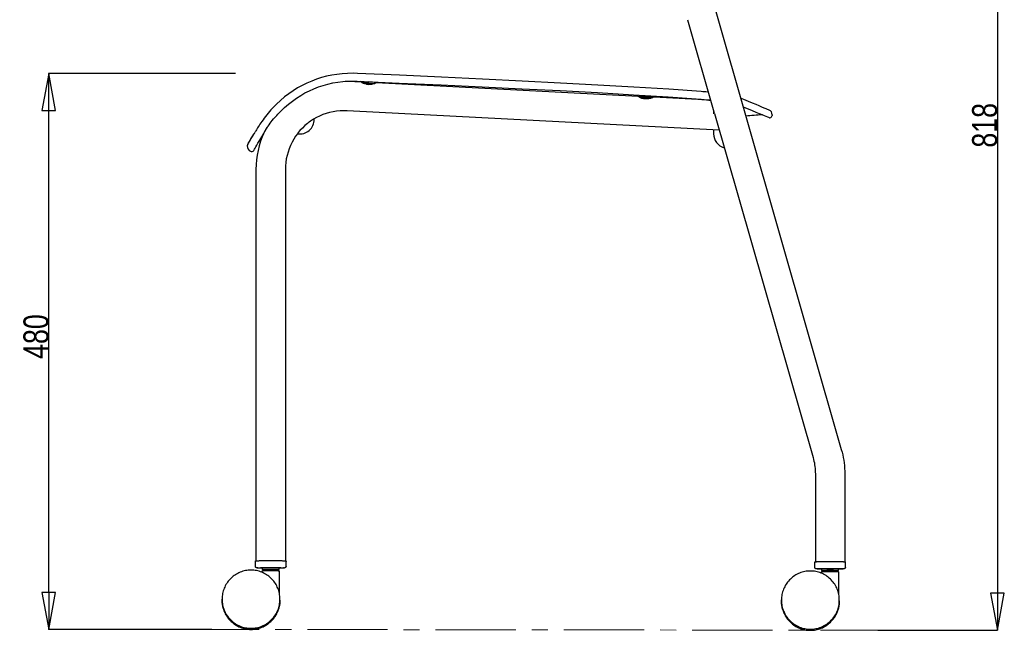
# Model space of a CAD drawing. Header units: millimetres. Extents: x 376 to 2153, y 315 to 2200.
# Tile 2 of 5: x 1302 to 2153, y 432 to 960. Entities that reach past the tile are written whole.
import ezdxf

# ---------------------------------------------------------------- set-up
doc = ezdxf.new("R2010")
doc.units = ezdxf.units.MM
doc.header["$LTSCALE"] = 184.8
doc.header["$PDMODE"] = 3
doc.header["$PDSIZE"] = 0.3125
doc.linetypes.add('CENTER', pattern=[0.6, 0.375, -0.075, 0.075, -0.075])
doc.layers.get('0').update_dxf_attribs({"linetype": 'CONTINUOUS'})
doc.layers.get('Defpoints').update_dxf_attribs({"linetype": 'CONTINUOUS'})
doc.layers.add('51_DIM', color=7, linetype='CONTINUOUS')
doc.styles.get("Standard").update_dxf_attribs({"font": 'txt', "width": 0.8})
doc.dimstyles.new('DIMSTYLE_1', dxfattribs={"dimtxt": 21.6, "dimasz": 32, "dimexe": 0.18, "dimexo": 0.0625, "dimgap": 0.09, "dimtad": 1, "dimdec": 0, "dimzin": 0, "dimdsep": 46, "dimtxsty": 'Standard', "dimblk": 'CLOSED', "dimblk1": 'CLOSED', "dimblk2": 'CLOSED', "dimcen": 0.09, "dimadec": 0, "dimazin": 0, "dimtp": 0.5, "dimtm": 0.5, "dimtfac": 1, "dimtdec": 0, "dimtofl": 0, "dimtmove": 0, "dimatfit": 3, "dimldrblk": 'CLOSED', "dimfxl": 0, "dimtolj": 1, "dimtzin": 0, "dimarcsym": 0})
doc.dimstyles.new('DIMSTYLE_2', dxfattribs={"dimtxt": 21.6, "dimasz": 32, "dimexe": 0.18, "dimexo": 0.0625, "dimgap": 0.09, "dimtad": 1, "dimdec": 0, "dimzin": 0, "dimdsep": 46, "dimtxsty": 'Standard', "dimblk": 'CLOSED', "dimblk1": 'CLOSED', "dimblk2": 'CLOSED', "dimcen": 0.09, "dimadec": 0, "dimazin": 0, "dimtp": 1, "dimtm": 1, "dimtfac": 1, "dimtdec": 0, "dimtofl": 0, "dimtmove": 0, "dimatfit": 3, "dimldrblk": 'CLOSED', "dimfxl": 0, "dimtolj": 1, "dimtzin": 0, "dimarcsym": 0})

# ---------------------------------------------------------------- blocks, each defined once
blk = doc.blocks.new('_CLOSED')
at = {"color": 0, "linetype": 'ByBlock'}
for p, q in [((0, 0), (-1, 0.1875)), ((-1, 0.1875), (-1, -0.1875)), ((-1, -0.1875), (0, 0)), ((-1, 0), (0, 0))]:
    blk.add_line(p, q, dxfattribs=at)
blk = doc.blocks.new('*D2')
at = {"layer": '51_DIM', "color": 0, "linetype": 'Continuous', "lineweight": -2}
for p, q in [((2024.27, 1250.71), (2147.48, 1250.71)), ((2147.3, 1218.71), (2147.3, 464.45)), ((2044.11, 432.45), (2147.48, 432.45))]:
    blk.add_line(p, q, dxfattribs=at)
at = {"layer": 'Defpoints', "color": 0, "linetype": 'Continuous', "lineweight": 0}
for p in [(2024.21, 1250.71), (2044.05, 432.45), (2147.3, 432.45)]:
    blk.add_point(p, dxfattribs=at)
at = {"layer": '51_DIM', "color": 0, "linetype": 'Continuous', "lineweight": -2, "xscale": 32, "yscale": 32, "zscale": 32}
for p, rotation in [((2147.3, 1250.71), 90), ((2147.3, 432.45), 270)]:
    blk.add_blockref('_CLOSED', p, dxfattribs=dict(at, rotation=rotation))
at = {"layer": '51_DIM', "color": 0, "linetype": 'Continuous', "insert": (2136.41, 868.65), "char_height": 21.6, "attachment_point": 5, "rotation": 90}
blk.add_mtext('\\A1;818', dxfattribs=at)
blk = doc.blocks.new('*D3')
at = {"layer": '51_DIM', "color": 0, "linetype": 'Continuous', "lineweight": -2}
for p, q in [((1488.8, 913.53), (1327.15, 913.53)), ((1327.33, 465.23), (1327.33, 881.53)), ((1468.27, 433.23), (1327.15, 433.23))]:
    blk.add_line(p, q, dxfattribs=at)
at = {"layer": 'Defpoints', "color": 0, "linetype": 'Continuous', "lineweight": 0}
for p in [(1327.33, 913.53), (1488.86, 913.53), (1468.33, 433.23)]:
    blk.add_point(p, dxfattribs=at)
at = {"layer": '51_DIM', "color": 0, "linetype": 'Continuous', "lineweight": -2, "xscale": 32, "yscale": 32, "zscale": 32}
for p, rotation in [((1327.33, 913.53), 90), ((1327.33, 433.23), 270)]:
    blk.add_blockref('_CLOSED', p, dxfattribs=dict(at, rotation=rotation))
at = {"layer": '51_DIM', "color": 0, "linetype": 'Continuous', "insert": (1316.44, 686.16), "char_height": 21.6, "attachment_point": 5, "rotation": 90}
blk.add_mtext('\\A1;480', dxfattribs=at)

msp = doc.modelspace()

# ---------------------------------------------------------------- linework, layer by layer
at = {"color": 2, "linetype": 'Continuous'}
for p, q in [((1903.89, 966.87), (2012.43, 588.59)), ((1879.47, 959.87), (1902.34, 880.16)), ((1586.58, 906.57), (1583.8, 906.64)), ((1597.36, 906.01), (1586.58, 906.57)), ((1596.9, 906.54), (1596.91, 906.63)), ((1598.85, 905.63), (1596.9, 906.54)), ((1596.9, 906.54), (1603.89, 906.14)), ((1597.31, 906.01), (1597.32, 906)), ((1598.65, 905.34), (1603.83, 905.04)), ((1598.83, 905.33), (1598.85, 905.63)), ((1598.85, 905.63), (1603.84, 905.34)), ((1599.14, 905.11), (1603.81, 904.84)), ((1601.95, 904.15), (1603.77, 904.04)), ((1603.76, 903.88), (1603.83, 905.04)), ((1607.81, 904.36), (1603.8, 904.59)), ((1608.36, 904.53), (1603.81, 904.79)), ((1603.83, 905.09), (1603.9, 906.32)), ((1603.83, 905.09), (1608.82, 904.8)), ((1610.86, 905.49), (1603.87, 905.89)), ((1610.87, 905.69), (1603.89, 906.09)), ((1608.81, 904.69), (1608.82, 904.8)), ((1609.51, 905.04), (1608.82, 904.8)), ((1608.88, 905.8), (1608.89, 906.1)), ((1610.86, 905.49), (1610.38, 905.33)), ((1836.83, 893.53), (1610.38, 905.33)), ((1610.87, 905.69), (1610.86, 905.49)), ((1836.48, 893.69), (1836.49, 893.89)), ((1836.48, 893.69), (1843.46, 893.29)), ((1836.83, 893.53), (1836.48, 893.69)), ((1836.49, 893.89), (1843.48, 893.49)), ((1838.5, 894.03), (1848.48, 893.45)), ((1838.43, 892.78), (1843.42, 892.49)), ((1839.17, 892.44), (1843.4, 892.19)), ((1839.76, 892.2), (1843.39, 891.99)), ((1843.36, 891.4), (1843.4, 892.19)), ((1846.18, 891.58), (1843.37, 891.74)), ((1846.9, 891.74), (1843.39, 891.94)), ((1843.4, 892.24), (1843.48, 893.49)), ((1843.4, 892.24), (1847.78, 891.99)), ((1849.58, 892.69), (1843.45, 893.04)), ((1850.45, 892.84), (1843.46, 893.24)), ((1848.45, 892.96), (1848.48, 893.45)), ((1899.44, 890.27), (1850.45, 892.82)), ((1524.47, 877.24), (1525.49, 878.36)), ((1525.49, 878.36), (1527.89, 880.88)), ((1906.85, 864.45), (1585.26, 881.2)), ((1902.01, 881.31), (1902.01, 878.56)), ((1902.52, 879.62), (1902.34, 880.16)), ((1902.72, 878.83), (1902.52, 879.62)), ((1902.72, 878.83), (1988.01, 581.58)), ((1945.71, 877.09), (1947.32, 876.43)), ((1948.58, 882.39), (1947.35, 882.9)), ((1949.44, 882.04), (1948.58, 882.39)), ((1950.11, 881.77), (1949.44, 882.04)), ((1950.11, 881.77), (1949.97, 881.82)), ((1952.61, 877.83), (1952.56, 877.1)), ((1551.4, 870.53), (1551.15, 870.34)), ((1551.91, 870.95), (1551.4, 870.53)), ((1552.4, 871.3), (1551.91, 870.95)), ((1556.9, 873.89), (1556.9, 874.25)), ((1947.32, 876.43), (1948.56, 875.92)), ((1948.56, 875.92), (1949.44, 875.56)), ((1949.44, 875.56), (1949.97, 875.35)), ((1949.97, 875.35), (1950.14, 875.28)), ((1950.74, 875.22), (1950.59, 875.21)), ((1505.6, 862.52), (1505.52, 862.38)), ((1513.01, 861.31), (1511.89, 858.71)), ((1513.06, 861.39), (1513.09, 861.45)), ((1513.1, 861.46), (1513.27, 861.75)), ((1515.95, 866.31), (1516.45, 867.11)), ((1516.45, 867.11), (1516.57, 867.29)), ((1516.57, 867.29), (1516.92, 867.85)), ((1902.01, 864.7), (1902.01, 861.68)), ((1503.54, 859.01), (1503.52, 858.98)), ((1509.35, 855.07), (1510.55, 857.12)), ((1500.74, 846.98), (1501.73, 846.33)), ((1504.54, 846.97), (1504.85, 847.49)), ((1504.85, 847.49), (1505.24, 848.12)), ((1505.24, 848.12), (1505.77, 849.01)), ((1506.5, 830.57), (1506.5, 492.4)), ((1531.9, 830.57), (1531.9, 492.4)), ((1989.98, 567.59), (1989.98, 491.62)), ((2015.38, 567.59), (2015.38, 491.62)), ((1505.95, 487.81), (1505.95, 492.01)), ((1507.09, 492.47), (1507.28, 492.48)), ((1507.28, 492.48), (1507.5, 492.5)), ((1507.5, 492.5), (1507.76, 492.52)), ((1508.41, 492.55), (1508.61, 492.56)), ((1508.69, 486.12), (1508.45, 486.14)), ((1508.97, 486.1), (1508.69, 486.12)), ((1509.3, 486.09), (1508.97, 486.1)), ((1509.05, 492.59), (1509.46, 492.6)), ((1528.55, 492.62), (1528.95, 492.6)), ((1530.34, 492.54), (1530.64, 492.52)), ((1530.64, 492.52), (1530.9, 492.5)), ((1530.9, 492.5), (1531.12, 492.48)), ((1532.45, 492.06), (1532.45, 492.01)), ((1532.45, 487.81), (1532.45, 492.01)), ((1989.43, 487.03), (1989.43, 491.23)), ((1990.4, 491.67), (1990.57, 491.69)), ((1990.75, 491.7), (1990.98, 491.72)), ((1990.98, 491.72), (1991.23, 491.74)), ((1992.17, 485.34), (1991.93, 485.36)), ((1992.45, 485.32), (1992.17, 485.34)), ((1992.77, 485.31), (1992.45, 485.32)), ((1992.52, 491.8), (1992.93, 491.82)), ((2012.02, 491.84), (2012.42, 491.82)), ((2013.81, 491.76), (2014.11, 491.74)), ((2014.11, 491.74), (2014.37, 491.72)), ((2015.93, 487.03), (2015.93, 491.23)), ((1511.7, 482.67), (1511.7, 483.81)), ((1512.12, 484.81), (1512.12, 484.81)), ((1515.2, 484.81), (1515.2, 484.03)), ((1523.2, 484.81), (1523.2, 484.03)), ((1526.29, 484.81), (1526.29, 484.81)), ((1526.7, 464.38), (1526.7, 483.81)), ((1995.18, 481.89), (1995.18, 483.03)), ((1995.6, 484.03), (1995.6, 484.03)), ((1998.68, 484.03), (1998.68, 483.25)), ((2006.68, 484.03), (2006.68, 483.25)), ((2009.76, 484.03), (2009.76, 484.03)), ((2010.18, 463.6), (2010.18, 483.03)), ((1477.2, 459.17), (1477.2, 459.43)), ((1477.2, 459.13), (1477.2, 459.09)), ((1477.2, 458.56), (1477.2, 459.09)), ((1477.2, 458.51), (1477.2, 458.48)), ((1477.2, 458.22), (1477.2, 458.48)), ((1527.18, 457.98), (1527.2, 459.17)), ((1527.2, 459.17), (1527.2, 459.43)), ((1527.2, 459.09), (1527.2, 459.13)), ((1527.2, 458.56), (1527.2, 459.09)), ((1527.2, 458.48), (1527.2, 458.51)), ((1527.2, 458.22), (1527.2, 458.48)), ((1960.68, 458.39), (1960.68, 458.65)), ((1960.68, 458.35), (1960.68, 458.31)), ((1960.68, 457.78), (1960.68, 458.31)), ((1960.68, 457.73), (1960.68, 457.7)), ((1960.68, 457.44), (1960.68, 457.7)), ((2010.65, 457.2), (2010.68, 458.39)), ((2010.68, 458.39), (2010.68, 458.65)), ((2010.68, 458.31), (2010.68, 458.35)), ((2010.68, 457.78), (2010.68, 458.31)), ((2010.68, 457.7), (2010.68, 457.73)), ((2010.68, 457.44), (2010.68, 457.7)), ((1524.42, 446.77), (1524.94, 447.84)), ((2007.9, 445.99), (2008.42, 447.06))]:
    msp.add_line(p, q, dxfattribs=at)
at = {"color": 1, "linetype": 'CENTER', "lineweight": 0}
msp.add_line((1440.04, 433.23), (2056.02, 432.45), dxfattribs=at)
at = {"color": 2, "linetype": 'Continuous'}
for points in [[(1594.17, 913.47), (1590.4, 913.57), (1585.7, 913.5), (1581.05, 913.2), (1576.47, 912.67), (1571.97, 911.93), (1567.52, 910.97), (1563.15, 909.8), (1558.87, 908.43), (1554.65, 906.84), (1550.51, 905.06), (1546.46, 903.07), (1542.5, 900.89), (1538.63, 898.5), (1534.85, 895.91), (1531.18, 893.11), (1527.6, 890.11), (1524.14, 886.9), (1521.54, 884.28)], [(1891.41, 897.8), (1863.3, 899.77), (1833.17, 901.64), (1802, 903.41), (1769.79, 905.15), (1736.53, 906.85), (1702.23, 908.52), (1666.89, 910.17), (1630.52, 911.82), (1594.17, 913.47)], [(1527.89, 880.88), (1531.13, 884), (1534.49, 886.92), (1537.94, 889.64), (1541.49, 892.16), (1545.13, 894.48), (1548.86, 896.61), (1552.68, 898.54), (1556.58, 900.28), (1560.56, 901.82), (1564.6, 903.16), (1568.73, 904.3), (1572.92, 905.24), (1577.18, 905.97), (1581.51, 906.48), (1585.9, 906.78), (1590.35, 906.86), (1593.86, 906.77)], [(1593.86, 906.77), (1630.2, 905.16), (1666.56, 903.55), (1701.89, 901.93), (1736.17, 900.27), (1769.42, 898.58), (1801.62, 896.85), (1832.78, 895.06), (1862.9, 893.16), (1890.99, 891.12)], [(1897.43, 897.26), (1895.3, 897.48), (1892.87, 897.69), (1891.41, 897.8)], [(1890.99, 891.12), (1891.9, 891.04), (1893.88, 890.87), (1895.86, 890.68), (1897.82, 890.47), (1899.44, 890.29)], [(1947.35, 882.9), (1945.75, 883.57), (1943.77, 884.4), (1941.42, 885.39), (1938.69, 886.54), (1935.57, 887.86), (1932.07, 889.34), (1928.2, 890.98), (1925.32, 892.18)], [(1521.54, 884.28), (1520.78, 883.48), (1519.44, 882), (1518.15, 880.53), (1516.92, 879.06), (1515.75, 877.6), (1514.63, 876.16), (1513.57, 874.75), (1512.58, 873.38), (1511.64, 872.05), (1510.77, 870.78), (1509.96, 869.56), (1509.21, 868.41), (1508.53, 867.34), (1507.91, 866.35), (1507.35, 865.45), (1506.86, 864.64), (1506.44, 863.95), (1506.09, 863.36), (1505.81, 862.88), (1505.6, 862.52)], [(1516.92, 867.85), (1517.78, 869.13), (1518.69, 870.42), (1519.62, 871.66), (1520.59, 872.88), (1521.63, 874.11), (1522.76, 875.38), (1523.94, 876.67), (1524.47, 877.24)], [(1585.26, 881.2), (1582.21, 881.27), (1579.17, 881.15), (1576.13, 880.86), (1573.12, 880.38), (1570.15, 879.72), (1567.21, 878.88), (1564.34, 877.87), (1561.53, 876.68), (1558.8, 875.34), (1556.15, 873.82), (1553.6, 872.16), (1552.42, 871.28)], [(1927.48, 884.65), (1928.11, 884.4), (1931.99, 882.8), (1935.49, 881.34), (1938.61, 880.04), (1941.36, 878.9), (1943.72, 877.92), (1945.71, 877.09)], [(1551.15, 870.34), (1548.82, 868.38), (1546.61, 866.28), (1544.53, 864.06), (1543.09, 862.34)], [(1513.27, 861.75), (1513.53, 862.2), (1513.81, 862.67), (1514.1, 863.17), (1514.41, 863.71), (1514.74, 864.29), (1515.11, 864.9), (1515.51, 865.58), (1515.95, 866.31)], [(1543.09, 862.34), (1542.59, 861.71), (1540.79, 859.25), (1539.14, 856.69), (1537.65, 854.03), (1536.33, 851.28), (1535.16, 848.47), (1534.18, 845.58), (1533.36, 842.65), (1532.73, 839.67), (1532.27, 836.65), (1532, 833.62), (1531.9, 830.57)], [(1505.77, 849.01), (1506.45, 850.16), (1507.27, 851.55), (1508.24, 853.18), (1509.35, 855.07)], [(1511.89, 858.71), (1510.48, 854.85), (1509.27, 850.91), (1508.28, 846.91), (1507.5, 842.87), (1506.95, 838.79), (1506.61, 834.69), (1506.5, 830.57)], [(2012.43, 588.59), (2013.04, 586.3), (2013.59, 584), (2014.06, 581.69), (2014.46, 579.36), (2014.79, 577.02), (2015.05, 574.67), (2015.23, 572.31), (2015.34, 569.95), (2015.38, 567.59)], [(1988.01, 581.58), (1988.42, 580.06), (1988.78, 578.53), (1989.1, 576.99), (1989.37, 575.43), (1989.59, 573.87), (1989.76, 572.31), (1989.88, 570.74), (1989.95, 569.17), (1989.98, 567.59)], [(1505.95, 492.01), (1505.96, 492.06), (1505.97, 492.11), (1505.99, 492.15), (1506.01, 492.19), (1506.04, 492.22), (1506.07, 492.25), (1506.09, 492.27), (1506.11, 492.29), (1506.14, 492.3), (1506.16, 492.31), (1506.18, 492.32), (1506.21, 492.33), (1506.23, 492.34), (1506.25, 492.34), (1506.27, 492.35), (1506.3, 492.36), (1506.32, 492.36), (1506.35, 492.37), (1506.38, 492.38), (1506.42, 492.38), (1506.45, 492.39), (1506.49, 492.4), (1506.53, 492.4), (1506.57, 492.41), (1506.62, 492.41), (1506.67, 492.42), (1506.73, 492.43), (1506.79, 492.44), (1506.86, 492.44), (1506.93, 492.45), (1507.01, 492.46), (1507.09, 492.47)], [(1507.9, 486.19), (1507.83, 486.19), (1507.76, 486.2), (1507.7, 486.21), (1507.64, 486.22), (1507.58, 486.22), (1507.53, 486.23), (1507.48, 486.24), (1507.43, 486.25), (1507.38, 486.26), (1507.33, 486.27), (1507.29, 486.28), (1507.24, 486.29), (1507.19, 486.3), (1507.14, 486.31), (1507.1, 486.33), (1507.05, 486.34), (1506.99, 486.36), (1506.94, 486.38), (1506.88, 486.41), (1506.82, 486.43), (1506.76, 486.47), (1506.7, 486.5), (1506.65, 486.53), (1506.59, 486.57), (1506.52, 486.62), (1506.45, 486.69), (1506.38, 486.75), (1506.33, 486.81), (1506.29, 486.86), (1506.24, 486.92), (1506.2, 486.98), (1506.15, 487.05), (1506.11, 487.13), (1506.07, 487.22), (1506.03, 487.32), (1506, 487.43), (1505.98, 487.55), (1505.96, 487.67), (1505.95, 487.81)], [(1507.76, 492.52), (1508.06, 492.54), (1508.23, 492.54), (1508.41, 492.55)], [(1508.45, 486.14), (1508.24, 486.15), (1508.15, 486.16), (1508.06, 486.17), (1507.98, 486.18), (1507.9, 486.19)], [(1508.61, 492.56), (1508.82, 492.57), (1509.05, 492.59)], [(1511.77, 485.99), (1511.52, 486), (1511.2, 486.01), (1510.9, 486.02), (1510.61, 486.03), (1510.35, 486.04), (1510.11, 486.05), (1509.88, 486.06), (1509.67, 486.07), (1509.48, 486.08), (1509.3, 486.09)], [(1509.46, 492.6), (1509.84, 492.62), (1510.15, 492.63), (1510.48, 492.64), (1510.84, 492.65), (1511.22, 492.66), (1511.64, 492.67), (1512.08, 492.68), (1512.56, 492.69), (1513.08, 492.7), (1513.63, 492.71), (1514.2, 492.72), (1514.8, 492.73), (1515.42, 492.74), (1516.03, 492.74), (1516.66, 492.75), (1517.29, 492.75), (1517.92, 492.75), (1518.56, 492.76), (1519.2, 492.76)], [(1511.71, 486.6), (1511.71, 486.58), (1511.72, 486.35), (1511.75, 486.12), (1511.79, 485.9), (1511.83, 485.67), (1511.89, 485.45), (1511.96, 485.23), (1512.03, 485.02), (1512.12, 484.81)], [(1519.2, 492.76), (1519.84, 492.76), (1520.48, 492.75), (1521.11, 492.75), (1521.73, 492.75), (1522.36, 492.74), (1522.97, 492.74), (1523.58, 492.73), (1524.18, 492.72), (1524.75, 492.71), (1525.3, 492.7), (1525.82, 492.69), (1526.3, 492.68), (1526.75, 492.67), (1527.16, 492.66), (1527.55, 492.65), (1527.9, 492.64), (1528.24, 492.63), (1528.55, 492.62)], [(1526.29, 484.81), (1526.37, 485.02), (1526.45, 485.23), (1526.52, 485.45), (1526.57, 485.67), (1526.62, 485.9), (1526.66, 486.12), (1526.68, 486.35), (1526.7, 486.58), (1526.7, 486.6)], [(1530.48, 486.18), (1530.38, 486.17), (1530.27, 486.16), (1530.15, 486.15), (1530.02, 486.14), (1529.89, 486.13), (1529.73, 486.12), (1529.57, 486.11), (1529.39, 486.1), (1529.2, 486.09), (1528.99, 486.08), (1528.76, 486.07), (1528.51, 486.06), (1528.23, 486.04), (1527.94, 486.03), (1527.62, 486.02), (1527.27, 486.01), (1526.89, 486), (1526.63, 485.99)], [(1528.95, 492.6), (1529.35, 492.59), (1529.58, 492.58), (1529.79, 492.57)], [(1529.79, 492.57), (1529.98, 492.56), (1530.17, 492.55), (1530.34, 492.54)], [(1532.45, 487.81), (1532.45, 487.68), (1532.43, 487.55), (1532.4, 487.42), (1532.36, 487.29), (1532.31, 487.16), (1532.25, 487.05), (1532.19, 486.95), (1532.12, 486.86), (1532.05, 486.77), (1531.95, 486.68), (1531.84, 486.59), (1531.73, 486.51), (1531.64, 486.46), (1531.56, 486.42), (1531.48, 486.38), (1531.4, 486.36), (1531.33, 486.33), (1531.27, 486.31), (1531.2, 486.3), (1531.14, 486.28), (1531.08, 486.27), (1531.01, 486.26), (1530.95, 486.24), (1530.88, 486.23), (1530.81, 486.22), (1530.73, 486.21), (1530.65, 486.2), (1530.57, 486.19), (1530.48, 486.18)], [(1531.12, 492.48), (1531.22, 492.47), (1531.31, 492.47), (1531.4, 492.46), (1531.47, 492.45), (1531.55, 492.44), (1531.61, 492.44), (1531.67, 492.43), (1531.73, 492.42), (1531.78, 492.42), (1531.83, 492.41), (1531.88, 492.4), (1531.92, 492.4), (1531.96, 492.39), (1531.99, 492.38), (1532.02, 492.38), (1532.05, 492.37), (1532.08, 492.36), (1532.11, 492.36), (1532.13, 492.35), (1532.16, 492.34), (1532.18, 492.34), (1532.2, 492.33), (1532.22, 492.32), (1532.25, 492.31), (1532.27, 492.3), (1532.29, 492.28), (1532.32, 492.27), (1532.34, 492.25), (1532.37, 492.22), (1532.39, 492.19), (1532.42, 492.15), (1532.44, 492.11), (1532.45, 492.06)], [(1989.43, 491.23), (1989.43, 491.28), (1989.45, 491.33), (1989.46, 491.37), (1989.49, 491.41), (1989.51, 491.44), (1989.54, 491.47), (1989.57, 491.49), (1989.59, 491.5), (1989.61, 491.52), (1989.64, 491.53), (1989.66, 491.54), (1989.68, 491.55), (1989.7, 491.56), (1989.72, 491.56), (1989.75, 491.57), (1989.77, 491.58), (1989.8, 491.58), (1989.83, 491.59), (1989.86, 491.6), (1989.89, 491.6), (1989.93, 491.61), (1989.96, 491.61), (1990, 491.62), (1990.05, 491.63), (1990.1, 491.63), (1990.15, 491.64), (1990.2, 491.65), (1990.27, 491.66), (1990.33, 491.66), (1990.4, 491.67)], [(1991.38, 485.41), (1991.3, 485.41), (1991.24, 485.42), (1991.17, 485.43), (1991.11, 485.44), (1991.06, 485.44), (1991, 485.45), (1990.95, 485.46), (1990.9, 485.47), (1990.85, 485.48), (1990.81, 485.49), (1990.76, 485.5), (1990.71, 485.51), (1990.67, 485.52), (1990.62, 485.53), (1990.57, 485.55), (1990.52, 485.56), (1990.47, 485.58), (1990.41, 485.6), (1990.35, 485.63), (1990.29, 485.65), (1990.23, 485.69), (1990.18, 485.72), (1990.12, 485.75), (1990.07, 485.79), (1990, 485.84), (1989.92, 485.91), (1989.86, 485.97), (1989.81, 486.03), (1989.76, 486.08), (1989.72, 486.14), (1989.67, 486.2), (1989.63, 486.27), (1989.59, 486.35), (1989.55, 486.44), (1989.51, 486.54), (1989.48, 486.65), (1989.45, 486.77), (1989.43, 486.89), (1989.43, 487.03)], [(1990.57, 491.69), (1990.66, 491.69), (1990.75, 491.7)], [(1991.23, 491.74), (1991.53, 491.76), (1991.7, 491.76), (1991.88, 491.77)], [(1991.93, 485.36), (1991.72, 485.37), (1991.62, 485.38), (1991.53, 485.39), (1991.45, 485.4), (1991.38, 485.41)], [(1991.88, 491.77), (1992.08, 491.78), (1992.29, 491.79), (1992.52, 491.8)], [(1995.25, 485.21), (1995, 485.22), (1994.67, 485.23), (1994.37, 485.24), (1994.09, 485.25), (1993.83, 485.26), (1993.58, 485.27), (1993.36, 485.28), (1993.15, 485.29), (1992.95, 485.3), (1992.77, 485.31)], [(1992.93, 491.82), (1993.32, 491.84), (1993.62, 491.85), (1993.96, 491.86), (1994.31, 491.87), (1994.7, 491.88), (1995.11, 491.89), (1995.56, 491.9), (1996.04, 491.91), (1996.56, 491.92), (1997.1, 491.93), (1997.68, 491.94), (1998.28, 491.95), (1998.89, 491.96), (1999.51, 491.96), (2000.13, 491.97), (2000.76, 491.97), (2001.4, 491.97), (2002.04, 491.98), (2002.68, 491.98)], [(1995.18, 485.82), (1995.18, 485.8), (1995.2, 485.57), (1995.22, 485.34), (1995.26, 485.12), (1995.31, 484.89), (1995.37, 484.67), (1995.43, 484.45), (1995.51, 484.24), (1995.6, 484.03)], [(2002.68, 491.98), (2003.31, 491.98), (2003.95, 491.97), (2004.58, 491.97), (2005.21, 491.97), (2005.83, 491.96), (2006.44, 491.96), (2007.05, 491.95), (2007.65, 491.94), (2008.22, 491.93), (2008.77, 491.92), (2009.29, 491.91), (2009.77, 491.9), (2010.22, 491.89), (2010.64, 491.88), (2011.02, 491.87), (2011.38, 491.86), (2011.71, 491.85), (2012.02, 491.84)], [(2009.76, 484.03), (2009.85, 484.24), (2009.92, 484.45), (2009.99, 484.67), (2010.05, 484.89), (2010.09, 485.12), (2010.13, 485.34), (2010.16, 485.57), (2010.17, 485.8), (2010.17, 485.82)], [(2013.95, 485.4), (2013.85, 485.39), (2013.74, 485.38), (2013.63, 485.37), (2013.5, 485.36), (2013.36, 485.35), (2013.21, 485.34), (2013.05, 485.33), (2012.87, 485.32), (2012.67, 485.31), (2012.46, 485.3), (2012.23, 485.29), (2011.98, 485.28), (2011.71, 485.26), (2011.41, 485.25), (2011.09, 485.24), (2010.74, 485.23), (2010.36, 485.22), (2010.11, 485.21)], [(2012.42, 491.82), (2012.82, 491.81), (2013.05, 491.8), (2013.26, 491.79), (2013.46, 491.78)], [(2013.46, 491.78), (2013.64, 491.77), (2013.81, 491.76)], [(2015.93, 487.03), (2015.92, 486.9), (2015.91, 486.77), (2015.88, 486.64), (2015.84, 486.51), (2015.78, 486.38), (2015.72, 486.27), (2015.66, 486.17), (2015.6, 486.08), (2015.52, 485.99), (2015.43, 485.9), (2015.31, 485.81), (2015.21, 485.73), (2015.12, 485.68), (2015.03, 485.64), (2014.95, 485.6), (2014.88, 485.58), (2014.81, 485.55), (2014.74, 485.53), (2014.68, 485.51), (2014.61, 485.5), (2014.55, 485.49), (2014.49, 485.47), (2014.42, 485.46), (2014.35, 485.45), (2014.28, 485.44), (2014.21, 485.43), (2014.13, 485.42), (2014.04, 485.41), (2013.95, 485.4)], [(2014.37, 491.72), (2014.6, 491.7), (2014.69, 491.69), (2014.79, 491.69)], [(2014.79, 491.69), (2014.87, 491.68), (2014.95, 491.67), (2015.02, 491.66), (2015.09, 491.66), (2015.15, 491.65), (2015.21, 491.64), (2015.26, 491.63), (2015.31, 491.63), (2015.35, 491.62), (2015.39, 491.62), (2015.43, 491.61), (2015.47, 491.6), (2015.5, 491.6), (2015.53, 491.59), (2015.56, 491.58), (2015.58, 491.58), (2015.61, 491.57), (2015.63, 491.56), (2015.65, 491.56), (2015.68, 491.55), (2015.7, 491.54), (2015.72, 491.53), (2015.74, 491.52), (2015.77, 491.5), (2015.79, 491.49), (2015.82, 491.47), (2015.84, 491.44), (2015.87, 491.41)], [(2015.87, 491.41), (2015.89, 491.37), (2015.91, 491.33), (2015.92, 491.28), (2015.93, 491.23)], [(1502.2, 484.42), (1501.01, 484.39), (1499.83, 484.31), (1498.65, 484.17), (1497.47, 483.97), (1496.31, 483.72), (1495.16, 483.41), (1494.03, 483.05), (1492.91, 482.63), (1491.82, 482.16), (1490.75, 481.64), (1489.7, 481.07), (1488.69, 480.46), (1487.7, 479.79), (1486.75, 479.08), (1485.83, 478.32), (1484.95, 477.52), (1484.11, 476.68), (1483.31, 475.8), (1482.55, 474.88), (1481.84, 473.93), (1481.17, 472.94), (1480.55, 471.93), (1479.98, 470.88), (1479.46, 469.81), (1478.99, 468.72), (1478.58, 467.61), (1478.22, 466.47), (1477.91, 465.33), (1477.66, 464.16), (1477.46, 462.99), (1477.32, 461.81), (1477.23, 460.62), (1477.2, 459.43)], [(1527.2, 459.43), (1527.18, 460.62), (1527.09, 461.81), (1526.95, 462.99), (1526.75, 464.16), (1526.5, 465.33), (1526.19, 466.47), (1525.83, 467.61), (1525.41, 468.72), (1524.94, 469.81), (1524.42, 470.88), (1523.85, 471.93), (1523.24, 472.94), (1522.57, 473.93), (1521.86, 474.88), (1521.1, 475.8), (1520.3, 476.68), (1519.46, 477.52), (1518.58, 478.32), (1517.66, 479.08), (1516.71, 479.79), (1515.72, 480.46), (1514.7, 481.07), (1513.66, 481.64), (1512.59, 482.16), (1511.5, 482.63), (1510.38, 483.05), (1509.25, 483.41), (1508.1, 483.72), (1506.93, 483.97), (1505.76, 484.17), (1504.58, 484.31), (1503.39, 484.39), (1502.2, 484.42)], [(1511.7, 482.67), (1511.7, 482.62), (1511.69, 482.56), (1511.69, 482.55)], [(1985.68, 483.64), (1984.49, 483.61), (1983.3, 483.53), (1982.12, 483.39), (1980.95, 483.19), (1979.78, 482.94), (1978.63, 482.63), (1977.5, 482.27), (1976.39, 481.85), (1975.29, 481.38), (1974.22, 480.86), (1973.18, 480.29), (1972.16, 479.68), (1971.18, 479.01), (1970.22, 478.3), (1969.31, 477.54), (1968.43, 476.74), (1967.58, 475.9), (1966.78, 475.02), (1966.03, 474.1), (1965.31, 473.15), (1964.65, 472.16), (1964.03, 471.15), (1963.46, 470.1), (1962.94, 469.03), (1962.47, 467.94), (1962.05, 466.83), (1961.69, 465.69), (1961.38, 464.55), (1961.13, 463.38), (1960.93, 462.21), (1960.79, 461.03), (1960.71, 459.84), (1960.68, 458.65)], [(2010.68, 458.65), (2010.65, 459.84), (2010.56, 461.03), (2010.42, 462.21), (2010.23, 463.38), (2009.97, 464.55), (2009.67, 465.69), (2009.3, 466.83), (2008.89, 467.94), (2008.42, 469.03), (2007.9, 470.1), (2007.33, 471.15), (2006.71, 472.16), (2006.04, 473.15), (2005.33, 474.1), (2004.57, 475.02), (2003.77, 475.9), (2002.93, 476.74), (2002.05, 477.54), (2001.13, 478.3), (2000.18, 479.01), (1999.19, 479.68), (1998.18, 480.29), (1997.13, 480.86), (1996.06, 481.38), (1994.97, 481.85), (1993.86, 482.27), (1992.72, 482.63), (1991.57, 482.94), (1990.41, 483.19), (1989.24, 483.39), (1988.05, 483.53), (1986.87, 483.61), (1985.68, 483.64)], [(1995.18, 481.89), (1995.18, 481.84), (1995.17, 481.78), (1995.16, 481.77)], [(1477.2, 459.17), (1477.23, 457.98), (1477.32, 456.8), (1477.46, 455.62), (1477.66, 454.44), (1477.91, 453.28), (1478.22, 452.13), (1478.58, 451), (1478.99, 449.89), (1479.46, 448.79), (1479.98, 447.72), (1480.55, 446.68), (1481.17, 445.67), (1481.84, 444.68), (1482.55, 443.73), (1483.31, 442.81), (1484.11, 441.93), (1484.95, 441.09), (1485.83, 440.29), (1486.75, 439.53), (1487.7, 438.82), (1488.69, 438.15), (1489.7, 437.54), (1490.75, 436.97), (1491.82, 436.45), (1492.91, 435.98), (1494.03, 435.56), (1495.16, 435.2), (1496.31, 434.89), (1497.47, 434.64), (1498.65, 434.44), (1499.83, 434.3), (1501.01, 434.22), (1502.2, 434.19)], [(1477.2, 458.22), (1477.23, 457.03), (1477.32, 455.84), (1477.46, 454.66), (1477.66, 453.49), (1477.91, 452.33), (1478.22, 451.18), (1478.58, 450.04), (1478.99, 448.93), (1479.46, 447.84)], [(1502.2, 434.19), (1503.39, 434.22), (1504.58, 434.3), (1505.76, 434.44), (1506.93, 434.64), (1508.1, 434.89), (1509.25, 435.2), (1510.38, 435.56), (1511.5, 435.98), (1512.59, 436.45), (1513.66, 436.97), (1514.7, 437.54), (1515.72, 438.15), (1516.7, 438.82), (1517.66, 439.53), (1518.58, 440.29), (1519.46, 441.09), (1520.3, 441.93), (1521.1, 442.81), (1521.85, 443.73), (1522.57, 444.68), (1523.23, 445.67), (1523.85, 446.68), (1524.42, 447.72), (1524.94, 448.79), (1525.41, 449.89), (1525.83, 451), (1526.19, 452.13), (1526.5, 453.28), (1526.75, 454.44), (1526.95, 455.62), (1527.09, 456.8), (1527.18, 457.98)], [(1524.94, 447.84), (1525.41, 448.93), (1525.83, 450.04), (1526.19, 451.18), (1526.5, 452.33), (1526.75, 453.49), (1526.95, 454.66), (1527.09, 455.84), (1527.18, 457.03), (1527.2, 458.22)], [(1960.68, 458.39), (1960.71, 457.2), (1960.79, 456.02), (1960.93, 454.84), (1961.13, 453.66), (1961.38, 452.5), (1961.69, 451.35), (1962.05, 450.22), (1962.47, 449.11), (1962.94, 448.01), (1963.46, 446.94), (1964.03, 445.9), (1964.65, 444.89), (1965.31, 443.9), (1966.03, 442.95), (1966.78, 442.03), (1967.58, 441.15), (1968.43, 440.31), (1969.31, 439.51), (1970.22, 438.75), (1971.18, 438.04), (1972.16, 437.37), (1973.18, 436.76), (1974.22, 436.19), (1975.29, 435.67), (1976.39, 435.2), (1977.5, 434.78), (1978.63, 434.42), (1979.78, 434.11), (1980.95, 433.86), (1982.12, 433.66), (1983.3, 433.52), (1984.49, 433.44), (1985.68, 433.41)], [(1960.68, 457.44), (1960.71, 456.25), (1960.79, 455.06), (1960.93, 453.88), (1961.13, 452.71), (1961.38, 451.55), (1961.69, 450.4), (1962.05, 449.26), (1962.47, 448.15), (1962.94, 447.06)], [(1985.68, 433.41), (1986.87, 433.44), (1988.05, 433.52), (1989.24, 433.66), (1990.41, 433.86), (1991.57, 434.11), (1992.72, 434.42), (1993.85, 434.78), (1994.97, 435.2), (1996.06, 435.67), (1997.13, 436.19), (1998.18, 436.76), (1999.19, 437.37), (2000.18, 438.04), (2001.13, 438.75), (2002.05, 439.51), (2002.93, 440.31), (2003.77, 441.15), (2004.57, 442.03), (2005.33, 442.95), (2006.04, 443.9), (2006.71, 444.89), (2007.33, 445.9), (2007.9, 446.94), (2008.42, 448.01), (2008.89, 449.11), (2009.3, 450.22), (2009.67, 451.35), (2009.97, 452.5), (2010.23, 453.66), (2010.42, 454.84), (2010.56, 456.02), (2010.65, 457.2)], [(2008.42, 447.06), (2008.89, 448.15), (2009.3, 449.26), (2009.67, 450.4), (2009.97, 451.55), (2010.23, 452.71), (2010.42, 453.88), (2010.56, 455.06), (2010.65, 456.25), (2010.68, 457.44)], [(1479.46, 447.84), (1479.98, 446.77), (1480.55, 445.72), (1481.17, 444.71), (1481.84, 443.72), (1482.55, 442.77), (1483.31, 441.85), (1484.11, 440.97), (1484.95, 440.13), (1485.83, 439.33), (1486.75, 438.57), (1487.7, 437.86), (1488.69, 437.2), (1489.7, 436.58), (1490.75, 436.01), (1491.82, 435.49), (1492.91, 435.02), (1494.03, 434.6), (1495.16, 434.24), (1496.31, 433.93), (1497.47, 433.68), (1498.65, 433.48), (1499.83, 433.34), (1501.01, 433.26), (1502.2, 433.23)], [(1502.2, 433.23), (1503.39, 433.26), (1504.58, 433.34), (1505.76, 433.48), (1506.93, 433.68), (1508.1, 433.93), (1509.25, 434.24), (1510.38, 434.6), (1511.5, 435.02), (1512.59, 435.49), (1513.66, 436.01), (1514.7, 436.58), (1515.72, 437.2), (1516.71, 437.86), (1517.66, 438.57), (1518.58, 439.33), (1519.46, 440.13), (1520.3, 440.97), (1521.1, 441.85), (1521.86, 442.77), (1522.57, 443.72), (1523.24, 444.71), (1523.85, 445.72), (1524.42, 446.77)], [(1962.94, 447.06), (1963.46, 445.99), (1964.03, 444.94), (1964.65, 443.93), (1965.31, 442.94), (1966.03, 441.99), (1966.78, 441.07), (1967.58, 440.19), (1968.43, 439.35), (1969.31, 438.55), (1970.22, 437.79), (1971.18, 437.08), (1972.16, 436.42), (1973.18, 435.8), (1974.22, 435.23), (1975.29, 434.71), (1976.39, 434.24), (1977.5, 433.82), (1978.63, 433.46), (1979.78, 433.15), (1980.95, 432.9), (1982.12, 432.7), (1983.3, 432.56), (1984.49, 432.48), (1985.68, 432.45)], [(1985.68, 432.45), (1986.87, 432.48), (1988.05, 432.56), (1989.24, 432.7), (1990.41, 432.9), (1991.57, 433.15), (1992.72, 433.46), (1993.86, 433.82), (1994.97, 434.24), (1996.06, 434.71), (1997.13, 435.23), (1998.18, 435.8), (1999.19, 436.42), (2000.18, 437.08), (2001.13, 437.79), (2002.05, 438.55), (2002.93, 439.35), (2003.77, 440.19), (2004.57, 441.07), (2005.33, 441.99), (2006.04, 442.94), (2006.71, 443.93), (2007.33, 444.94), (2007.9, 445.99)]]:
    msp.add_lwpolyline(points, dxfattribs=at)
for centre, radius, start, end in [((1948.61, 878.06), 4, 356.71714, 68.04019), ((1950.57, 877.22), 2, 274.851, 356.71714), ((1544.2, 873.89), 12.7, 261.43883, 360), ((1950.51, 876.21), 1, 241.9994, 274.84521), ((1914.71, 861.42), 12.7, 180, 254.04849), ((1502.94, 850.32), 4, 151.4139, 236.71715), ((1502.83, 848), 2, 236.71715, 328.89002)]:
    msp.add_arc(centre, radius, start, end, dxfattribs=at)
for points, start_tangent, end_tangent in [([(1597.64, 905.87), (1597.31, 906.01)], (-0.8705, 0.492169), (0.736973, -0.675922)), ([(1598.09, 905.61), (1597.64, 905.87)], (-0.871592, 0.490232), (-0.8705, 0.492169)), ([(1598.65, 905.32), (1598.09, 905.61)], (-0.903107, 0.429415), (-0.871592, 0.490232)), ([(1603.71, 903.89), (1602.03, 904.13), (1600.46, 904.58), (1599.11, 905.12), (1598.73, 905.28)], (-0.997714, 0.067575), (-0.909938, 0.414743)), ([(1608.35, 904.53), (1607.09, 904.17), (1605.44, 903.9), (1603.71, 903.89)], (-0.953822, -0.300371), (-0.997714, 0.067575)), ([(1608.75, 904.66), (1608.52, 904.58), (1608.35, 904.53)], (-0.946222, -0.323518), (-0.953822, -0.300371)), ([(1608.86, 904.7), (1608.75, 904.66)], (-0.940529, -0.339712), (-0.946222, -0.323518)), ([(1608.83, 904.78), (1609.51, 905.03)], (0.944117, 0.32961), (0.93197, 0.362535)), ([(1609.58, 904.99), (1608.86, 904.7)], (-0.917192, -0.398446), (-0.940529, -0.339712)), ([(1610.14, 905.24), (1609.58, 904.99)], (-0.904857, -0.425716), (-0.917192, -0.398446)), ([(1610.18, 905.26), (1610.14, 905.24)], (-0.902014, -0.431707), (-0.904857, -0.425716)), ([(1610.3, 905.32), (1610.18, 905.26)], (-0.867152, -0.498043), (-0.902014, -0.431707)), ([(1837.23, 893.39), (1836.9, 893.52)], (-0.8705, 0.492169), (0.736973, -0.675922)), ([(1837.68, 893.13), (1837.23, 893.39)], (-0.871592, 0.490232), (-0.8705, 0.492169)), ([(1838.32, 892.8), (1837.68, 893.13)], (-0.909938, 0.414743), (-0.871592, 0.490232)), ([(1838.42, 892.76), (1838.32, 892.8)], (-0.917174, 0.398488), (-0.909938, 0.414743)), ([(1838.52, 892.71), (1838.42, 892.76)], (-0.922988, 0.384828), (-0.917174, 0.398488)), ([(1839.17, 892.44), (1838.71, 892.64), (1838.52, 892.71)], (-0.923366, 0.38392), (-0.922988, 0.384828)), ([(1843.3, 891.4), (1841.62, 891.64), (1840.05, 892.09), (1839.17, 892.44)], (-0.997714, 0.067575), (-0.923366, 0.38392)), ([(1846.9, 891.74), (1846.68, 891.69), (1845.03, 891.42), (1843.3, 891.4)], (-0.967714, -0.252052), (-0.997714, 0.067575)), ([(1849.86, 892.82), (1849.17, 892.51), (1848.11, 892.1), (1846.9, 891.74)], (-0.887165, -0.461453), (-0.967714, -0.252052)), ([(1944.25, 877.7), (1929.78, 876.61)], (-0.996788, -0.080081), (-0.997591, -0.069364)), ([(1503.15, 858.63), (1504.15, 860.2)], (0.529252, 0.848465), (0.543378, 0.839488)), ([(1503.54, 859.01), (1504.63, 860.86)], (0.510817, 0.85969), (0.506417, 0.862289)), ([(1504.15, 860.2), (1505, 861.5)], (0.543378, 0.839488), (0.555608, 0.831445)), ([(1504.63, 860.86), (1505.52, 862.38)], (0.506417, 0.862289), (0.502607, 0.864515)), ([(1511.69, 859.08), (1511.83, 859.32), (1512.35, 860.2), (1513.06, 861.39)], (0.505471, 0.862844), (0.516059, 0.856553)), ([(1511.72, 859.14), (1511.89, 859.42), (1512.43, 860.35), (1513.06, 861.39)], (0.505304, 0.862942), (0.517233, 0.855844)), ([(1513.09, 861.45), (1513.2, 861.64), (1513.37, 861.93), (1513.43, 862.04)], (0.508812, 0.860877), (0.474841, 0.880072)), ([(1513.43, 862.04), (1513.56, 862.29), (1513.78, 862.7), (1514.03, 863.19), (1514.33, 863.75), (1514.68, 864.42), (1515.09, 865.19), (1515.58, 866.08), (1516.01, 866.82)], (0.474841, 0.880072), (0.504906, 0.863174)), ([(1516.01, 866.82), (1516.18, 867.1)], (0.504906, 0.863174), (0.510184, 0.860065)), ([(1499.43, 852.24), (1499.88, 852.98), (1500.5, 853.98), (1501.36, 855.39), (1502.4, 857.11), (1503.54, 859.01)], (0.529898, 0.848061), (0.510817, 0.85969)), ([(1499.43, 852.24), (1502.17, 857.04), (1503.15, 858.63)], (0.478479, 0.878099), (0.529252, 0.848465)), ([(1510.55, 857.12), (1510.74, 857.46), (1511.04, 857.97), (1511.16, 858.17)], (0.503458, 0.86402), (0.501938, 0.864904)), ([(1511.04, 857.97), (1511.07, 858.01)], (0.5015, 0.865158), (0.501591, 0.865105)), ([(1511.07, 858.02), (1511.16, 858.17)], (0.503224, 0.864156), (0.503378, 0.864066)), ([(1511.16, 858.17), (1511.44, 858.66)], (0.503379, 0.864066), (0.504302, 0.863527)), ([(1511.16, 858.17), (1511.29, 858.4), (1511.38, 858.55)], (0.502435, 0.864615), (0.501757, 0.865009)), ([(1511.16, 858.17), (1511.21, 858.25)], (0.501938, 0.864904), (0.502144, 0.864784)), ([(1511.21, 858.25), (1511.28, 858.39)], (0.502144, 0.864784), (0.502525, 0.864563)), ([(1511.28, 858.39), (1511.42, 858.63)], (0.502525, 0.864563), (0.503301, 0.864111)), ([(1511.38, 858.55), (1511.42, 858.63)], (0.501757, 0.865009), (0.50162, 0.865088)), ([(1511.42, 858.63), (1511.57, 858.88)], (0.503301, 0.864111), (0.504229, 0.86357)), ([(1511.44, 858.66), (1511.56, 858.86)], (0.504302, 0.863527), (0.504824, 0.863222)), ([(1511.56, 858.86), (1511.69, 859.08)], (0.504824, 0.863222), (0.505471, 0.862844)), ([(1511.57, 858.88), (1511.72, 859.14)], (0.504229, 0.86357), (0.505304, 0.862942)), ([(1511.77, 486.01), (1511.25, 486.03), (1510.1, 486.08), (1509.18, 486.13), (1508.5, 486.19), (1508.09, 486.25), (1507.95, 486.31), (1507.96, 486.32)], (-0.99953, 0.030652), (0.577774, 0.816197)), ([(1507.96, 486.32), (1508.09, 486.37), (1508.5, 486.43), (1509.18, 486.49), (1510.1, 486.54), (1511.25, 486.59), (1512.59, 486.63), (1514.1, 486.66), (1515.73, 486.68), (1517.44, 486.7), (1519.2, 486.7)], (0.577774, 0.816197), (1, 0)), ([(1519.2, 486.7), (1520.96, 486.7), (1522.68, 486.68), (1524.31, 486.66), (1525.82, 486.63), (1527.16, 486.59), (1528.3, 486.54), (1529.23, 486.49), (1529.9, 486.43), (1530.31, 486.37), (1530.45, 486.32)], (1, 0), (0.577773, -0.816198)), ([(1530.45, 486.32), (1530.45, 486.31), (1530.31, 486.25), (1529.9, 486.19), (1529.23, 486.13), (1528.3, 486.08), (1527.16, 486.03), (1526.64, 486.01)], (0.577773, -0.816198), (-0.99953, -0.030652)), ([(1995.24, 485.23), (1994.72, 485.25), (1993.58, 485.3), (1992.65, 485.35), (1991.98, 485.41), (1991.57, 485.47), (1991.43, 485.53), (1991.43, 485.54)], (-0.99953, 0.030652), (0.577774, 0.816197)), ([(1991.43, 485.54), (1991.57, 485.59), (1991.98, 485.65), (1992.65, 485.71), (1993.58, 485.76), (1994.72, 485.81), (1996.07, 485.85), (1997.57, 485.88), (1999.2, 485.9), (2000.92, 485.92), (2002.68, 485.92)], (0.577774, 0.816197), (1, 0)), ([(2002.68, 485.92), (2004.44, 485.92), (2006.15, 485.9), (2007.79, 485.88), (2009.29, 485.85), (2010.63, 485.81), (2011.78, 485.76), (2012.7, 485.71), (2013.38, 485.65), (2013.79, 485.59), (2013.93, 485.54)], (1, 0), (0.577773, -0.816198)), ([(2013.93, 485.54), (2013.93, 485.53), (2013.79, 485.47), (2013.38, 485.41), (2012.7, 485.35), (2011.78, 485.3), (2010.63, 485.25), (2010.11, 485.23)], (0.577773, -0.816198), (-0.99953, -0.030652)), ([(1511.7, 483.81), (1511.83, 483.86), (1512.21, 483.9), (1512.83, 483.95), (1513.66, 483.99), (1514.68, 484.02), (1515.2, 484.03)], (0, 1), (0.999756, 0.022087)), ([(1526.29, 484.81), (1526.13, 484.86), (1525.67, 484.91), (1524.93, 484.95), (1523.94, 484.99), (1522.74, 485.02), (1521.39, 485.04), (1519.94, 485.05), (1518.46, 485.05), (1517.01, 485.04), (1515.66, 485.02), (1514.46, 484.99), (1513.47, 484.95), (1512.73, 484.91), (1512.28, 484.86), (1512.12, 484.81)], (0, 1), (0, -1)), ([(1515.2, 484.61), (1514.46, 484.63), (1513.47, 484.66), (1512.73, 484.71), (1512.28, 484.76), (1512.12, 484.81)], (-0.999747, 0.02248), (-0.075654, 0.997134)), ([(1523.2, 484.81), (1523.09, 484.84), (1522.75, 484.87), (1522.2, 484.9), (1521.48, 484.92), (1520.62, 484.94), (1519.69, 484.95), (1518.72, 484.95), (1517.79, 484.94), (1516.93, 484.92), (1516.21, 484.9), (1515.66, 484.87), (1515.32, 484.84), (1515.2, 484.81)], (0, 1), (0, -1)), ([(1515.2, 484.03), (1515.86, 484.04), (1517.15, 484.06), (1518.51, 484.07), (1519.9, 484.07), (1521.26, 484.06), (1522.55, 484.04), (1523.21, 484.03)], (0.999756, 0.022087), (0.999756, -0.022087)), ([(1526.29, 484.81), (1526.13, 484.76), (1525.67, 484.71), (1524.93, 484.66), (1523.94, 484.63), (1523.21, 484.61)], (-0.075654, -0.997134), (-0.999747, -0.02248)), ([(1523.21, 484.03), (1523.72, 484.02), (1524.75, 483.99), (1525.58, 483.95), (1526.2, 483.9), (1526.58, 483.86), (1526.7, 483.81)], (0.999756, -0.022087), (0, -1)), ([(1995.18, 483.03), (1995.31, 483.08), (1995.68, 483.12), (1996.3, 483.17), (1997.14, 483.21), (1998.16, 483.24), (1998.67, 483.25)], (0, 1), (0.999756, 0.022087)), ([(2009.76, 484.03), (2009.61, 484.08), (2009.15, 484.13), (2008.41, 484.17), (2007.42, 484.21), (2006.22, 484.24), (2004.87, 484.26), (2003.42, 484.27), (2001.94, 484.27), (2000.49, 484.26), (1999.14, 484.24), (1997.94, 484.21), (1996.95, 484.17), (1996.21, 484.13), (1995.75, 484.08), (1995.6, 484.03)], (0, 1), (0, -1)), ([(1998.67, 483.83), (1997.94, 483.85), (1996.95, 483.88), (1996.21, 483.93), (1995.75, 483.98), (1995.6, 484.03)], (-0.999747, 0.02248), (-0.075654, 0.997134)), ([(1998.67, 483.25), (1999.33, 483.26), (2000.63, 483.28), (2001.99, 483.29), (2003.37, 483.29), (2004.73, 483.28), (2006.02, 483.26), (2006.68, 483.25)], (0.999756, 0.022087), (0.999756, -0.022087)), ([(2006.68, 484.03), (2006.56, 484.06), (2006.22, 484.09), (2005.67, 484.12), (2004.95, 484.14), (2004.1, 484.16), (2003.16, 484.17), (2002.2, 484.17), (2001.26, 484.16), (2000.41, 484.14), (1999.68, 484.12), (1999.14, 484.09), (1998.79, 484.06), (1998.68, 484.03)], (0, 1), (0, -1)), ([(2009.76, 484.03), (2009.61, 483.98), (2009.15, 483.93), (2008.41, 483.88), (2007.42, 483.85), (2006.68, 483.83)], (-0.075654, -0.997134), (-0.999747, -0.02248)), ([(2006.68, 483.25), (2007.2, 483.24), (2008.22, 483.21), (2009.05, 483.17), (2009.67, 483.12), (2010.05, 483.08), (2010.18, 483.03)], (0.999756, -0.022087), (0, -1)), ([(1477.2, 458.51), (1477.2, 458.56)], (-0.002038, 0.999998), (0.000035, 1)), ([(1479.42, 448.29), (1478.37, 451.01), (1477.56, 454.33), (1477.22, 457.74), (1477.2, 458.51)], (-0.411436, 0.911439), (-0.002038, 0.999998)), ([(1527.2, 458.51), (1527.14, 456.85), (1526.73, 453.75), (1525.94, 450.73), (1524.99, 448.29)], (-0.002222, -0.999998), (-0.411458, -0.911429)), ([(1527.2, 458.56), (1527.2, 458.51)], (0.000013, -1), (-0.002222, -0.999998)), ([(1960.68, 457.73), (1960.68, 457.78)], (-0.002038, 0.999998), (0.000035, 1)), ([(1962.89, 447.51), (1961.85, 450.23), (1961.04, 453.55), (1960.69, 456.96), (1960.68, 457.73)], (-0.411436, 0.911439), (-0.002038, 0.999998)), ([(2010.68, 457.73), (2010.62, 456.07), (2010.21, 452.96), (2009.42, 449.95), (2008.47, 447.51)], (-0.002222, -0.999998), (-0.411458, -0.911429)), ([(2010.68, 457.78), (2010.68, 457.73)], (0.000013, -1), (-0.002222, -0.999998)), ([(1479.62, 447.86), (1479.42, 448.29)], (-0.428783, 0.903407), (-0.411436, 0.911439)), ([(1479.74, 448.22), (1479.72, 448.24), (1479.62, 448.38)], (-0.770907, 0.636948), (-0.442514, 0.896762)), ([(1480.07, 447.56), (1479.87, 447.6), (1479.72, 447.71), (1479.62, 447.86)], (-0.999885, 0.015133), (-0.415792, 0.90946)), ([(1524.34, 447.56), (1524.54, 447.6), (1524.69, 447.71), (1524.79, 447.86)], (0.999885, 0.015133), (0.415792, 0.90946)), ([(1524.67, 448.22), (1524.69, 448.24), (1524.79, 448.38)], (0.770907, 0.636948), (0.442514, 0.896762)), ([(1524.99, 448.29), (1524.79, 447.86)], (-0.411458, -0.911429), (-0.428783, -0.903407)), ([(1963.09, 447.08), (1962.89, 447.51)], (-0.428783, 0.903407), (-0.411436, 0.911439)), ([(1963.21, 447.44), (1963.19, 447.46), (1963.09, 447.6)], (-0.770907, 0.636948), (-0.442514, 0.896762)), ([(1963.54, 446.78), (1963.34, 446.82), (1963.19, 446.93), (1963.09, 447.08)], (-0.999885, 0.015133), (-0.415792, 0.90946)), ([(2007.81, 446.78), (2008.02, 446.82), (2008.17, 446.93), (2008.27, 447.08)], (0.999885, 0.015133), (0.415792, 0.90946)), ([(2008.14, 447.44), (2008.17, 447.46), (2008.27, 447.6)], (0.770907, 0.636948), (0.442514, 0.896762)), ([(2008.47, 447.51), (2008.27, 447.08)], (-0.411458, -0.911429), (-0.428783, -0.903407))]:
    msp.add_spline(points, degree=3, dxfattribs=dict(at, start_tangent=start_tangent, end_tangent=end_tangent))

# ---------------------------------------------------------------- dimensions: what is measured, and where the dimension line sits
at = {"layer": '51_DIM', "linetype": 'Continuous'}
for base, p1, p2, angle, dimstyle, picture, middle in [((2147.3, 432.45), (2024.21, 1250.71), (2044.05, 432.45), 270, 'DIMSTYLE_2', '*D2', (2147.3, 868.65)), ((1327.33, 913.53), (1468.33, 433.23), (1488.86, 913.53), 90, 'DIMSTYLE_1', '*D3', (1327.33, 686.16))]:
    dim = msp.add_linear_dim(base=base, p1=p1, p2=p2, angle=angle, dimstyle=dimstyle, dxfattribs=at)
    dim.commit()
    dim.dimension.update_dxf_attribs({"geometry": picture, "text_midpoint": middle, "dimtype": 160})

doc.saveas('drawing.dxf')
